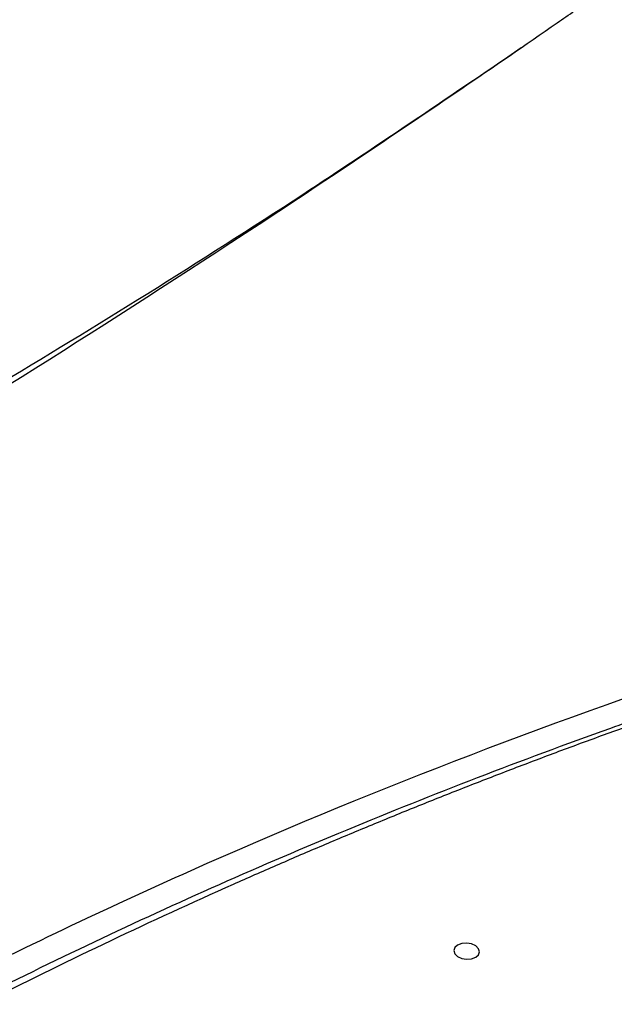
# Model space of a CAD drawing. Header units: millimetres. Extents: x 15231 to 16570, y 10019 to 11489.
# Tile 56 of 206: x 16312 to 16357, y 10191 to 10265. Entities that reach past the tile are written whole.
import ezdxf

# ---------------------------------------------------------------- set-up
doc = ezdxf.new("R2010")
doc.units = ezdxf.units.MM

msp = doc.modelspace()

# ---------------------------------------------------------------- linework, layer by layer
at = {"color": 7, "linetype": 'Continuous', "lineweight": 25, "flags": 128}
msp.add_lwpolyline([(16344.789, 10195.786), (16344.58, 10195.6), (16344.506, 10195.372), (16344.578, 10195.137), (16344.787, 10194.93), (16345.099, 10194.783), (16345.468, 10194.719), (16345.838, 10194.747), (16346.151, 10194.863), (16346.361, 10195.049), (16346.435, 10195.277), (16346.362, 10195.512), (16346.154, 10195.719), (16345.841, 10195.866), (16345.472, 10195.93), (16345.103, 10195.902), (16344.789, 10195.786)], dxfattribs=at)
at = {"color": 7, "linetype": 'Continuous', "lineweight": 25}
for points, knots in [([(16232.087, 10195.953), (16232.087, 10195.953), (16232.187, 10195.992), (16232.865, 10196.27), (16236.153, 10197.58), (16240.724, 10199.52), (16255.672, 10206.248), (16270.683, 10213.978), (16287.26, 10223.458), (16292.069, 10226.26), (16305.847, 10234.429), (16321.078, 10244.017), (16339.989, 10256.567), (16348.327, 10262.239), (16354.179, 10266.304), (16355.219, 10267.016), (16355.378, 10267.127)], [0.0831025, 0.0831025, 0.0831025, 0.0831025, 0.0831028, 0.085856, 0.101481, 0.1717935, 0.2030435, 0.4686685, 0.4999594, 0.5311685, 0.5624185, 0.7655435, 0.8124185, 0.898356, 0.913981, 0.916816, 0.916816, 0.916816, 0.916816]), ([(16239.761, 10200.373), (16247.544, 10204.061), (16263.107, 10211.437), (16286.495, 10223.898), (16309.857, 10237.399), (16330.905, 10250.436), (16344.106, 10259.409), (16349.572, 10263.124)], [0, 0, 0, 0, 0.212493, 0.424904, 0.637459, 0.84987, 1, 1, 1, 1]), ([(16366.432, 10217.385), (16352.377, 10212.756), (16338.891, 10207.592), (16319.514, 10199.045), (16313.198, 10196.062), (16305.483, 10192.164), (16303.949, 10191.376), (16300.906, 10189.786), (16299.395, 10188.983), (16294.897, 10186.554), (16291.943, 10184.904), (16283.217, 10179.869), (16277.578, 10176.395), (16269.388, 10171.009), (16266.703, 10169.184), (16261.423, 10165.475), (16258.831, 10163.593), (16246.133, 10154.063), (16236.786, 10146.04), (16228.251, 10137.615)], [0, 0, 0, 0, 0.25, 0.25, 0.375, 0.375, 0.40625, 0.40625, 0.4375, 0.4375, 0.5, 0.5, 0.625, 0.625, 0.6875, 0.6875, 0.75, 0.75, 1, 1, 1, 1]), ([(16366.46, 10215.565), (16365.602, 10215.28), (16364.744, 10214.992), (16363.035, 10214.412), (16360.477, 10213.537), (16354.554, 10211.453), (16342.888, 10207.116), (16333.199, 10203.107), (16323.716, 10198.906), (16320.59, 10197.473), (16314.407, 10194.542), (16311.349, 10193.043), (16305.315, 10189.987), (16302.339, 10188.429), (16296.466, 10185.252), (16293.57, 10183.633), (16279.323, 10175.409), (16268.654, 10168.4), (16256.222, 10159.107), (16253.781, 10157.222), (16248.989, 10153.397), (16246.638, 10151.457), (16242.038, 10147.533), (16238.665, 10144.555), (16234.862, 10141.023), (16233.261, 10139.496), (16232.2, 10138.476), (16231.672, 10137.963), (16231.148, 10137.451)], [0, 0, 0, 0, 0.015625, 0.015625, 0.03125, 0.0625, 0.125, 0.25, 0.25, 0.3125, 0.3125, 0.375, 0.375, 0.4375, 0.4375, 0.5, 0.5, 0.75, 0.75, 0.8125, 0.8125, 0.875, 0.875, 0.9375, 0.96875, 0.984375, 0.984375, 1, 1, 1, 1]), ([(16366.609, 10215.332), (16366.026, 10215.136), (16364.86, 10214.743), (16363.119, 10214.147), (16361.383, 10213.546), (16359.654, 10212.938), (16357.93, 10212.326), (16356.213, 10211.707), (16354.502, 10211.083), (16352.796, 10210.453), (16351.097, 10209.818), (16349.403, 10209.177), (16347.716, 10208.53), (16346.034, 10207.877), (16344.359, 10207.219), (16342.689, 10206.556), (16341.026, 10205.886), (16339.368, 10205.211), (16337.717, 10204.53), (16336.071, 10203.844), (16334.432, 10203.152), (16332.798, 10202.455), (16331.171, 10201.751), (16329.549, 10201.042), (16325.367, 10199.192), (16318.712, 10196.131), (16309.751, 10191.728), (16301.022, 10187.151), (16292.536, 10182.405), (16284.301, 10177.498), (16276.327, 10172.435), (16268.61, 10167.214), (16262.812, 10163.032), (16258.767, 10159.988), (16256.368, 10158.144), (16254.001, 10156.284), (16251.665, 10154.409), (16249.361, 10152.518), (16247.088, 10150.612), (16244.847, 10148.69), (16242.637, 10146.753), (16240.459, 10144.8), (16238.312, 10142.832), (16236.195, 10140.849), (16234.81, 10139.514), (16234.118, 10138.847)], [0, 0, 0, 0, 0.010867, 0.021732, 0.032593, 0.043451, 0.054308, 0.065162, 0.076014, 0.086865, 0.097714, 0.108563, 0.119411, 0.130258, 0.141105, 0.151953, 0.162801, 0.173649, 0.184499, 0.19535, 0.206202, 0.217057, 0.227913, 0.238772, 0.249633, 0.312264, 0.374835, 0.437401, 0.500018, 0.562473, 0.62488, 0.687295, 0.74977, 0.770635, 0.791491, 0.81234, 0.833184, 0.854025, 0.874865, 0.895707, 0.916551, 0.937401, 0.958257, 0.979123, 1, 1, 1, 1])]:
    msp.add_open_spline(points, degree=3, knots=knots, dxfattribs=at)

doc.saveas('drawing.dxf')
